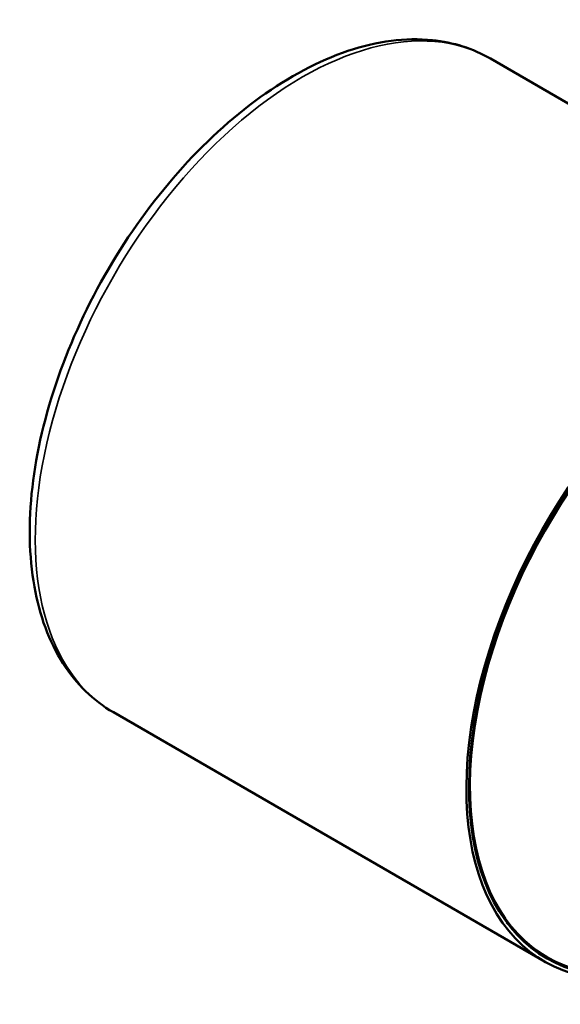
# Model space of a CAD drawing. Header units: inches. Extents: x 1 to 237, y 4 to 150.
# Tile 133 of 209: x 164.62 to 168.92, y 97.19 to 105.02. Entities that reach past the tile are written whole.
import ezdxf

# ---------------------------------------------------------------- set-up
doc = ezdxf.new("R2010")
doc.units = ezdxf.units.IN
doc.header["$LTSCALE"] = 7
doc.header["$MEASUREMENT"] = 0
doc.layers.add('Visible (ANSI)', color=7, linetype='Continuous', lineweight=50)
doc.layers.add('Visible Narrow (ANSI)', color=7, linetype='Continuous', lineweight=35)

msp = doc.modelspace()

# ---------------------------------------------------------------- linework, layer by layer
at = {"layer": 'Visible (ANSI)'}
for p, q in [((171.7903, 102.729), (168.3609, 104.709)), ((168.7903, 97.5329), (165.3609, 99.5129)), ((168.8103, 97.5675), (168.7891, 97.5798))]:
    msp.add_line(p, q, dxfattribs=at)
for centre, major_axis, start_param, end_param in [((170.2903, 100.131), (-1.5, -2.5981), 2.489286, 6.784901), ((170.2903, 100.131), (1.485, 2.5721), 5.632232, 9.924273), ((170.2903, 100.131), (-1.48, -2.5634), 2.491096, 6.781507), ((170.2691, 100.1432), (-1.48, -2.5634), 6.052203, 6.283185)]:
    msp.add_ellipse(centre, major_axis=major_axis, ratio=0.57735, start_param=start_param, end_param=end_param, dxfattribs=at)
msp.add_open_spline([(165.3609, 99.5129), (165.2005, 99.6055), (165.0643, 99.7391), (164.8494, 100.0761), (164.7737, 100.2826), (164.6891, 100.7537), (164.6844, 101.0212), (164.7487, 101.5841), (164.8184, 101.8796), (165.024, 102.4671), (165.1596, 102.7589), (165.4827, 103.3108), (165.6701, 103.5709), (166.0791, 104.0343), (166.3006, 104.2375), (166.7583, 104.5663), (166.9944, 104.6916), (167.4579, 104.8469), (167.6857, 104.8777), (168.0649, 104.8387), (168.2217, 104.7894), (168.3609, 104.709)], degree=3, knots=[3.926991, 3.926991, 3.926991, 3.926991, 4.218626, 4.218626, 4.526784, 4.526784, 4.852815, 4.852815, 5.181199, 5.181199, 5.508189, 5.508189, 5.834575, 5.834575, 6.161641, 6.161641, 6.490079, 6.490079, 6.815511, 6.815511, 7.068583, 7.068583, 7.068583, 7.068583], dxfattribs=at)
at = {"layer": 'Visible Narrow (ANSI)'}
msp.add_ellipse((166.8609, 102.111), major_axis=(1.5, 2.5981), ratio=0.57735, start_param=0, end_param=3.141593, dxfattribs=at)

doc.saveas('drawing.dxf')
